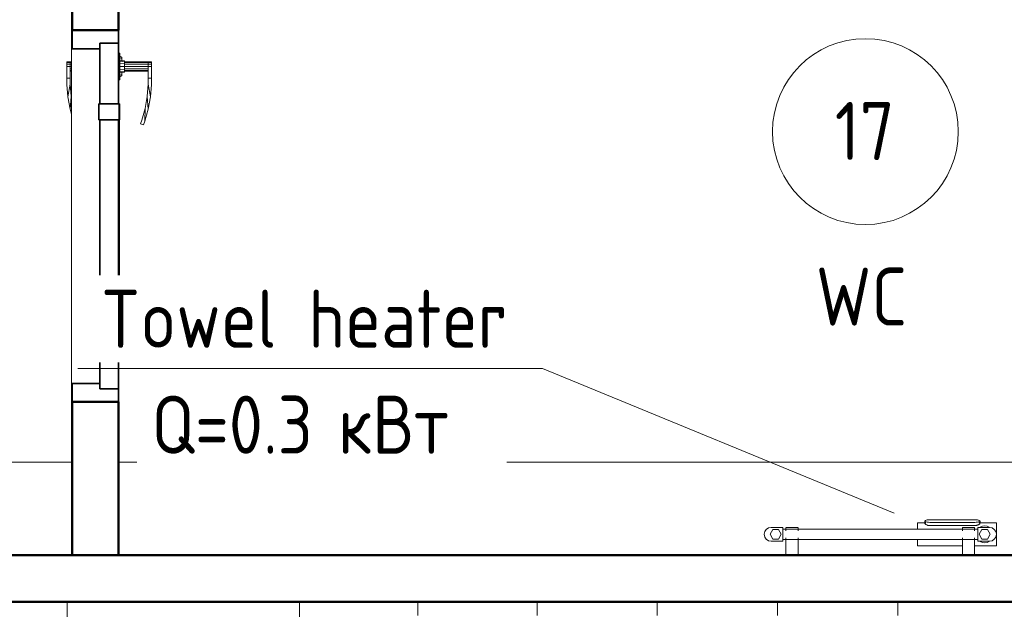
# Model space of a CAD drawing. Header units: millimetres. Extents: x -125 to 26481, y 4748 to 39818.
# Tile 82 of 104: x 21479 to 23599, y 33651 to 34920. Entities that reach past the tile are written whole.
import ezdxf

# ---------------------------------------------------------------- set-up
doc = ezdxf.new("R2010")
doc.units = ezdxf.units.MM
doc.linetypes.add('ADSK_Скрыто', pattern=[300, 150, -150])
doc.linetypes.add('ADSK_Штриховая_ш3 п1_5', pattern=[225, 150, -75])
for name, color, linetype, lineweight in [('A-AREA-____-IDEN', 2, 'Continuous', 20), ('A-DETL-____-HDLN', 90, 'ADSK_Скрыто', 9), ('A-DETL-____-MBND', 5, 'ADSK_Штриховая_ш3 п1_5', 20), ('A-DOOR-____-MCUT', 31, 'Continuous', 35), ('A-DOOR-____-OTLN', 31, 'Continuous', 20), ('A-GENM-____-MCUT', 13, 'Continuous', 50), ('A-GENM-____-OTLN', 13, 'Continuous', 20), ('A-PART-____-OTLN', 2, 'Continuous', 20), ('A-WALL-____-MCUT', 113, 'Continuous', 50), ('A-WALL-____-OTLN', 113, 'Continuous', 20), ('I-FURN-____-OTLN', 30, 'Continuous', 20), ('M-EQPM-___-IDEN', 50, 'Continuous', 20), ('M-EQPM-____-OTLN', 50, 'Continuous', 20), ('S-BEAM-____-OTLN', 12, 'Continuous', 20)]:
    doc.layers.add(name, color=color, linetype=linetype, lineweight=lineweight)
doc.styles.add('GOST Common_1', font='GOST_Common.ttf', dxfattribs={"width": 0.9, "height": 125})

# ---------------------------------------------------------------- blocks, each defined once
blk = doc.blocks.new('Прямая форма - V line-609742-В_Этаж 02_Отопление')
at = {"layer": 'A-DETL-____-MBND', "color": 253}
for p, q in [((150, 3120), (150, 6390)), ((150, 950), (150, 3020))]:
    blk.add_line(p, q, dxfattribs=at)
blk = doc.blocks.new('Прямая форма - BMR - 001-609743-В_Этаж 02_Отопление')
blk.add_blockref('Прямая форма - V line-609742-В_Этаж 02_Отопление', (0, 0))
blk = doc.blocks.new('Прямая форма - V line-608997-В_Этаж 02_Отопление')
at = {"layer": 'A-DOOR-____-MCUT', "color": 53}
for p, q in [((-372, 0), (-400, 0)), ((-400, 0), (-400, -100)), ((-372, -40), (-372, 0)), ((-242, 0), (-372, 0)), ((-372, 0), (-372, -40)), ((-207, 2.5), (-242, 2.5)), ((-242, 2.5), (-242, -42.5)), ((-242, -40), (-242, 0)), ((-207, -42.5), (-207, 2.5)), ((207, 0), (-207, 0)), ((-207, 0), (-207, -40)), ((242, 2.5), (207, 2.5)), ((207, 2.5), (207, -42.5)), ((207, -40), (207, 0)), ((242, -42.5), (242, 2.5)), ((372, 0), (242, 0)), ((242, 0), (242, -40)), ((372, -40), (372, 0)), ((400, 0), (372, 0)), ((372, 0), (372, -40)), ((400, -100), (400, 0)), ((-360, -40), (-372, -40)), ((-372, -40), (-242, -40)), ((-360, -100), (-360, -40)), ((-207, -40), (207, -40)), ((242, -40), (372, -40)), ((372, -40), (360, -40)), ((360, -40), (360, -100)), ((-242, -42.5), (-207, -42.5)), ((207, -42.5), (242, -42.5)), ((-400, -100), (-360, -100)), ((360, -100), (400, -100))]:
    blk.add_line(p, q, dxfattribs=at)
at = {"layer": 'A-DOOR-____-OTLN', "color": 253}
for p, q in [((-332, 71), (-330.7, 71)), ((-332, 71), (-332, 64)), ((-332, 64), (-330.7, 64)), ((-332, 64), (-332, 13)), ((-330.7, 64), (-332, 64)), ((-330.7, 71), (-327, 71)), ((-330.7, 71), (-330.7, 64)), ((-330.7, 64), (-327, 64)), ((-330.7, 64), (-330.7, 13)), ((-327, 64), (-330.7, 64)), ((-327, 71), (-322, 71)), ((-327, 71), (-327, 64)), ((-327, 64), (-322, 64)), ((-327, 64), (-327, 13)), ((-322, 64), (-327, 64)), ((-322, 71), (-297, 71)), ((-322, 71), (-322, 64)), ((-322, 64), (-322, 13)), ((-297, 64), (-322, 64)), ((-317, 13), (-317, 64)), ((-313.3, 13), (-313.3, 64)), ((-312, 64), (-312, 13)), ((-297, 71), (-297, 64)), ((-283.6, 71), (-297, 71)), ((-297, 71), (-297, 64)), ((-297, 64), (-283.9, 64)), ((-283.9, 64), (-256.9, 68.7)), ((-257.8, 61.7), (-283.9, 64)), ((-256.9, 68.7), (-283.6, 71)), ((-257.8, 61.7), (-230.5, 64)), ((-230.5, 64), (-256.9, 68.7)), ((-230.5, 64), (-204.6, 57.1)), ((-232, 57.2), (-257.8, 61.7)), ((-206.7, 50.4), (-232, 57.2)), ((-204.6, 57.1), (-232, 57.2)), ((-198.8, 47.5), (-206.7, 50.4)), ((-204.6, 57.1), (-196.5, 54.1)), ((-196.5, 54.1), (-198.8, 47.5)), ((-293.5, 3), (-350.5, 3)), ((-350.5, 3), (-350.5, 1)), ((-344, 3), (-342, 7)), ((-342, 7), (-339.3, 7)), ((-341.1, 3), (-339.3, 7)), ((-339.3, 7), (-334.6, 7)), ((-335, 3), (-334, 13)), ((-334, 13), (-332.4, 13)), ((-333.3, 3), (-332.4, 13)), ((-332.4, 13), (-328, 13)), ((-328.5, 3), (-328, 13)), ((-328, 13), (-322, 13)), ((-322, 13), (-316, 13)), ((-322, 3), (-322, 13)), ((-316, 13), (-311.6, 13)), ((-315.5, 3), (-316, 13)), ((-311.6, 13), (-310, 13)), ((-311.6, 13), (-310.7, 3)), ((-310, 13), (-309, 3)), ((-309.4, 7), (-304.7, 7)), ((-304.7, 7), (-302, 7)), ((-304.7, 7), (-302.9, 3)), ((-302, 7), (-300, 3)), ((-293.5, 1), (-293.5, 3)), ((-207, 2.5), (-203.6, 2.5)), ((-203.6, 2.5), (-200.3, 2.5)), ((-203.6, 2.5), (-203.6, 1)), ((-200.3, 2.5), (-197, 2.5)), ((-200.3, 2.5), (-200.3, 1)), ((-197, 2.5), (-193.9, 2.5)), ((-197, 2.5), (-197, 1)), ((-193.9, 2.5), (-190.9, 2.5)), ((-193.9, 2.5), (-193.9, 1)), ((-190.9, 2.5), (-188, 2.5)), ((-190.9, 2.5), (-190.9, 1)), ((-188, 2.5), (-185.3, 2.5)), ((-188, 2.5), (-188, 1)), ((-185.3, 2.5), (-182.7, 2.5)), ((-185.3, 2.5), (-185.3, 1)), ((-182.7, 2.5), (-180.3, 2.5)), ((-182.7, 2.5), (-182.7, 1)), ((-180.3, 2.5), (-177.9, 2.5)), ((-180.3, 2.5), (-180.3, 1)), ((-177.9, 2.5), (-175.8, 2.5)), ((-177.9, 2.5), (-177.9, 1)), ((-175.8, 2.5), (-173.8, 2.5)), ((-175.8, 2.5), (-175.8, 1)), ((-173.8, 2.5), (-172, 2.5)), ((-173.8, 2.5), (-173.8, 1)), ((-172, 2.5), (0, 2.5)), ((-172, 2.5), (-172, 1)), ((0, 2.5), (172, 2.5)), ((172, 2.5), (173.8, 2.5)), ((172, 2.5), (172, 1)), ((173.8, 2.5), (175.8, 2.5)), ((173.8, 2.5), (173.8, 1)), ((175.8, 2.5), (177.9, 2.5)), ((175.8, 2.5), (175.8, 1)), ((177.9, 2.5), (180.3, 2.5)), ((177.9, 2.5), (177.9, 1)), ((180.3, 2.5), (182.7, 2.5)), ((180.3, 2.5), (180.3, 1)), ((182.7, 2.5), (185.3, 2.5)), ((182.7, 2.5), (182.7, 1)), ((185.3, 2.5), (188, 2.5)), ((185.3, 2.5), (185.3, 1)), ((188, 2.5), (190.9, 2.5)), ((188, 2.5), (188, 1)), ((190.9, 2.5), (193.9, 2.5)), ((190.9, 2.5), (190.9, 1)), ((193.9, 2.5), (197, 2.5)), ((193.9, 2.5), (193.9, 1)), ((197, 2.5), (200.3, 2.5)), ((197, 2.5), (197, 1)), ((200.3, 2.5), (203.6, 2.5)), ((200.3, 2.5), (200.3, 1)), ((203.6, 2.5), (207, 2.5)), ((203.6, 2.5), (203.6, 1)), ((-332, -101), (-332, -104)), ((-330.7, -104), (-332, -104)), ((-332, -104), (-330.7, -104)), ((-332, -104), (-332, -111)), ((-330.7, -101), (-330.7, -104)), ((-327, -104), (-330.7, -104)), ((-330.7, -104), (-327, -104)), ((-330.7, -104), (-330.7, -111)), ((-327, -101), (-327, -104)), ((-327, -104), (-322, -104)), ((-327, -104), (-322, -104)), ((-327, -104), (-327, -111)), ((-322, -101), (-322, -104)), ((-322, -104), (-297, -104)), ((-322, -104), (-322, -111)), ((-317, -104), (-317, -101)), ((-313.3, -104), (-313.3, -101)), ((-312, -101), (-312, -104)), ((-283.9, -104), (-297, -104)), ((-297, -104), (-297, -111)), ((-297, -104), (-297, -111)), ((-257.8, -101.7), (-283.9, -104)), ((-256.9, -108.7), (-283.9, -104)), ((-257.8, -101.7), (-253.7, -101)), ((-230.5, -104), (-257.8, -101.7)), ((-230.5, -104), (-256.9, -108.7)), ((-219.3, -101), (-230.5, -104)), ((-330.7, -111), (-332, -111)), ((-327, -111), (-330.7, -111)), ((-322, -111), (-327, -111)), ((-297, -111), (-322, -111)), ((-297, -111), (-283.6, -111)), ((-283.6, -111), (-256.9, -108.7))]:
    blk.add_line(p, q, dxfattribs=at)
blk = doc.blocks.new('Прямая форма - კარ1-610613-В_Этаж 02_Отопление')
blk.add_blockref('Прямая форма - V line-608997-В_Этаж 02_Отопление', (400, 100))
blk = doc.blocks.new('Прямая форма - V line-610735-В_Этаж 02_Отопление')
at = {"layer": 'A-WALL-____-MCUT', "color": 9}
for p, q in [((330, 0), (0, 0)), ((0, 0), (0, -100)), ((330, -100), (330, 0)), ((1930, 0), (1130, 0)), ((1130, 0), (1130, -100)), ((1930, -100), (1930, 0)), ((0, -100), (330, -100)), ((1130, -100), (1930, -100))]:
    blk.add_line(p, q, dxfattribs=at)
blk = doc.blocks.new('Прямая форма - SW - 014-610736-В_Этаж 02_Отопление')
blk.add_blockref('Прямая форма - V line-610735-В_Этаж 02_Отопление', (0, 0))
blk = doc.blocks.new('Family - კარ1-610738-В_Этаж 02_Отопление')
at = {"layer": 'A-GENM-____-MCUT', "lineweight": 9}
for p, q in [((400, 1), (-400, 1)), ((-400, 1), (-400, -101)), ((400, -101), (400, 1)), ((-400, -101), (400, -101))]:
    blk.add_line(p, q, dxfattribs=at)
blk = doc.blocks.new('Прямая форма - V line-610911-В_Этаж 02_Отопление')
at = {"layer": 'I-FURN-____-OTLN', "color": 253}
for p, q in [((-645.4, -30), (-645.4, 0)), ((-645.4, -30), (-645.4, 0)), ((-388.3, -30), (-388.3, 0)), ((-388.3, -30), (-388.3, 0)), ((-129.6, -30), (-129.6, 0)), ((-129.6, -30), (-129.6, 0)), ((129.6, -30), (129.6, 0)), ((129.6, -30), (129.6, 0)), ((388.3, -30), (388.3, 0)), ((388.3, -30), (388.3, 0)), ((-1400, 0), (-1400, -300)), ((-900, 0), (-900, -300))]:
    blk.add_line(p, q, dxfattribs=at)
blk = doc.blocks.new('Прямая форма - FU - 059-610912-В_Этаж 02_Отопление')
blk.add_blockref('Прямая форма - V line-610911-В_Этаж 02_Отопление', (0, 0))
blk = doc.blocks.new('Прямая форма - V line-611799-В_Этаж 02_Отопление')
at = {"layer": 'A-WALL-____-MCUT', "color": 9}
for p, q in [((3603, 0), (1229.1, 0)), ((1229.1, -100), (4400, -100))]:
    blk.add_line(p, q, dxfattribs=at)
blk = doc.blocks.new('Прямая форма - SW - 014-611800-В_Этаж 02_Отопление')
blk.add_blockref('Прямая форма - V line-611799-В_Этаж 02_Отопление', (0, 0))
blk = doc.blocks.new('Прямая форма - Timber - Floor-611842-В_Этаж 02_Отопление')
at = {"layer": 'A-DETL-____-MBND', "color": 253}
for p, q in [((200, -5020), (3470, -5020)), ((3570, -5020), (5640, -5020))]:
    blk.add_line(p, q, dxfattribs=at)
blk = doc.blocks.new('Прямая форма - SLA - 009-611843-В_Этаж 02_Отопление')
blk.add_blockref('Прямая форма - Timber - Floor-611842-В_Этаж 02_Отопление', (0, 0))
blk = doc.blocks.new('Family - Timber - Floor-611851-В_Этаж 02_Отопление')
at = {"layer": 'A-DETL-____-MBND', "color": 253}
for p, q in [((200, -5020), (3470, -5020)), ((3570, -5020), (5640, -5020))]:
    blk.add_line(p, q, dxfattribs=at)
blk = doc.blocks.new('V line_ifc_RVT-1-В_Этаж 02_Отопление')
at = {"layer": 'A-DOOR-____-OTLN', "color": 253, "lineweight": 20, "rotation": 270}
blk.add_blockref('Прямая форма - კარ1-610613-В_Этаж 02_Отопление', (37333.2, 34897.6), dxfattribs=at)
at = {"layer": 'A-GENM-____-OTLN', "color": 253, "lineweight": 20}
blk.add_blockref('Прямая форма - SLA - 009-611843-В_Этаж 02_Отопление', (33863.2, 38987.6), dxfattribs=at)
at = {"layer": 'A-GENM-____-OTLN', "color": 253, "lineweight": 20, "rotation": 90}
blk.add_blockref('Family - კარ1-610738-В_Этаж 02_Отопление', (37333.2, 34497.6), dxfattribs=at)
at = {"layer": 'A-PART-____-OTLN', "color": 253, "lineweight": 20}
blk.add_blockref('Family - Timber - Floor-611851-В_Этаж 02_Отопление', (33863.2, 38987.6), dxfattribs=at)
at = {"layer": 'A-WALL-____-OTLN', "color": 253, "lineweight": 20, "rotation": 90}
blk.add_blockref('Прямая форма - SW - 014-610736-В_Этаж 02_Отопление', (37333.2, 33767.6), dxfattribs=at)
at = {"layer": 'A-WALL-____-OTLN', "color": 253, "lineweight": 20}
blk.add_blockref('Прямая форма - SW - 014-611800-В_Этаж 02_Отопление', (35903.2, 33767.6), dxfattribs=at)
at = {"layer": 'I-FURN-____-OTLN', "color": 253, "lineweight": 20}
blk.add_blockref('Прямая форма - FU - 059-610912-В_Этаж 02_Отопление', (38722.9, 33667.6), dxfattribs=at)
at = {"layer": 'S-BEAM-____-OTLN', "color": 253, "lineweight": 20, "rotation": 90}
blk.add_blockref('Прямая форма - BMR - 001-609743-В_Этаж 02_Отопление', (40453.2, 33817.6), dxfattribs=at)
blk = doc.blocks.new('THERMEX_Электрический_полотенцесушитель_Menta - THERMEX_MENTA-1730013-В_Этаж 02_Отопление')
at = {"layer": 'A-DETL-____-HDLN'}
for p, q in [((-202.9, 15), (-202.9, 15)), ((-202.9, 15), (-202.9, 15)), ((-177.1, 15), (-177.1, 15)), ((-177.1, 15), (-177.1, 15)), ((177.1, 15), (177.1, 15)), ((177.1, 15), (177.1, 15)), ((202.9, 15), (202.9, 15)), ((202.9, 15), (202.9, 15)), ((-202.9, -45), (-202.9, -45)), ((-202.9, -45), (-202.9, -45)), ((-177.1, -45), (-177.1, -45)), ((-177.1, -45), (-177.1, -45)), ((177.1, -45), (177.1, -45)), ((177.1, -45), (177.1, -45)), ((202.9, -45), (202.9, -45)), ((202.9, -45), (202.9, -45))]:
    blk.add_line(p, q, dxfattribs=at)
at = {"layer": 'M-EQPM-____-OTLN'}
for p, q in [((97.9, 25), (80, 25)), ((80, 25), (80, 11.1)), ((95.8, 28.6), (95.8, 24.1)), ((203.8, 31.4), (106.8, 31.4)), ((106.8, 25.7), (203.8, 25.7)), ((250, 25), (212.6, 25)), ((214.8, 24.1), (214.8, 28.6)), ((250, -25), (250, 25)), ((-231, 10.4), (-237, 0)), ((-237, 0), (-231, -10.4)), ((-210, 15), (-235, 15)), ((-219, 10.4), (-231, 10.4)), ((-213, 0), (-219, 10.4)), ((-219, -10.4), (-213, 0)), ((-210, -15), (-210, 15)), ((210, 11), (-210, 11)), ((-203, 15), (-203, 7.7)), ((-203, 15), (-203, 11)), ((-202.9, 15), (-202.9, 15)), ((-177.1, 15), (-177.1, 15)), ((-177, 7.8), (-177, 15)), ((-177, 11), (-177, 15)), ((203.8, 18.8), (106.8, 18.8)), ((177, 15), (177, 7.8)), ((177, 15), (177, 11)), ((177.1, 15), (177.1, 15)), ((202.9, 15), (202.9, 15)), ((203, 7.8), (203, 15)), ((203, 11), (203, 15)), ((235, 15), (210, 15)), ((210, 15), (210, -15)), ((219, 10.4), (213, 0)), ((213, 0), (219, -10.4)), ((231, 10.4), (219, 10.4)), ((237, 0), (231, 10.4)), ((231, -10.4), (237, 0)), ((-235, -15), (-210, -15)), ((-231, -10.4), (-219, -10.4)), ((-210, -11), (210, -11)), ((-203, -7.8), (-203, -45)), ((-203, -11), (-203, -45)), ((-177, -45), (-177, -7.8)), ((-177, -45), (-177, -11)), ((80, -11), (80, -25)), ((177, -7.8), (177, -45)), ((177, -11), (177, -45)), ((203, -45), (203, -7.7)), ((203, -45), (203, -11)), ((210, -15), (235, -15)), ((219, -10.4), (231, -10.4)), ((80, -25), (177.1, -25)), ((202.9, -25), (250, -25)), ((-202.9, -45), (-202.9, -45)), ((-177.1, -45), (-177.1, -45)), ((177.1, -45), (177.1, -45)), ((202.9, -45), (202.9, -45))]:
    blk.add_line(p, q, dxfattribs=at)
at = {"layer": 'M-EQPM-____-OTLN', "flags": 128}
for points in [[(-202.9, 15), (-202.4, 15), (-201.3, 15), (-199.7, 15), (-197.6, 15), (-195.3, 15), (-192.7, 15), (-190, 15)], [(-190, 15), (-187.3, 15), (-184.7, 15), (-182.4, 15), (-180.3, 15), (-178.7, 15), (-177.6, 15), (-177.1, 15)], [(177.1, 15), (177.6, 15), (178.7, 15), (180.3, 15), (182.4, 15), (184.7, 15), (187.3, 15), (190, 15)], [(190, 15), (192.7, 15), (195.3, 15), (197.6, 15), (199.7, 15), (201.3, 15), (202.4, 15), (202.9, 15)], [(-190, -45), (-192.7, -45), (-195.3, -45), (-197.6, -45), (-199.7, -45), (-201.3, -45), (-202.4, -45), (-202.9, -45)], [(-177.1, -45), (-177.6, -45), (-178.7, -45), (-180.3, -45), (-182.4, -45), (-184.7, -45), (-187.3, -45), (-190, -45)], [(190, -45), (187.3, -45), (184.7, -45), (182.4, -45), (180.3, -45), (178.7, -45), (177.6, -45), (177.1, -45)], [(202.9, -45), (202.4, -45), (201.3, -45), (199.7, -45), (197.6, -45), (195.3, -45), (192.7, -45), (190, -45)]]:
    blk.add_lwpolyline(points, dxfattribs=at)
at = {"layer": 'M-EQPM-____-OTLN'}
for centre, radius, start, end in [((-235, 0), 15, 90, 270), ((225, 0), 18, 56.9143, 123.0857), ((235, 0), 15, 270, 90), ((225, 0), 18, 236.9143, 303.0857)]:
    blk.add_arc(centre, radius, start, end, dxfattribs=at)
for centre, start_param, end_param in [((106.8, 28.6), 4.712389, 7.853982), ((203.8, 28.6), 1.570796, 4.712389)]:
    blk.add_ellipse(centre, major_axis=(-11, 0), ratio=0.258819, start_param=start_param, end_param=end_param, dxfattribs=at)
for points, knots in [([(106.8, 18.8), (105.8, 18.8), (104, 18.9), (101.5, 19.6), (99.3, 20.6), (97.4, 21.9), (96.3, 22.9), (95.9, 23.6), (95.8, 23.8), (95.8, 23.8)], [0, 0, 0, 0, 0.1111111, 0.2222222, 0.3333333, 0.4444444, 0.5833333, 0.6527778, 0.6666667, 0.6666667, 0.6666667, 0.6666667]), ([(214.7, 23.8), (214.6, 23.5), (214.2, 22.8), (212.6, 21.5), (210.6, 20.3), (208.7, 19.6), (206.6, 19), (204.9, 18.8), (203.8, 18.8)], [0.3333333, 0.3333333, 0.3333333, 0.3333333, 0.4444444, 0.5833333, 0.7222222, 0.7916667, 0.8611111, 1, 1, 1, 1])]:
    blk.add_open_spline(points, degree=3, knots=knots, dxfattribs=at)
blk = doc.blocks.new('ADSK_M_Помещения - Номер Имя-152985-В_Этаж 02_Отопление')
at = {"layer": 'A-AREA-____-IDEN'}
blk.add_circle((0, 0), 4, dxfattribs=at)
blk = doc.blocks.new('ADSK_M_Оборудование_Отопительный прибор - ADSK_Марка _ ADSK_Тепловая мощность_20-1635446-В_Этаж 02_Отопление')
at = {"layer": 'M-EQPM-___-IDEN'}
blk.add_line((-10, 0), (10, 0), dxfattribs=at)

msp = doc.modelspace()

# ---------------------------------------------------------------- linework, layer by layer
at = {"layer": 'M-EQPM-___-IDEN'}
msp.add_line((23361.9, 33858), (22604.3, 34169.5), dxfattribs=at)

# ---------------------------------------------------------------- block references
at = {"lineweight": 9}
msp.add_blockref('V line_ifc_RVT-1-В_Этаж 02_Отопление', (-15741.7, 0), dxfattribs=at)
at = {"layer": 'A-AREA-____-IDEN', "xscale": 49.99999999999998, "yscale": 49.99999999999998, "zscale": 49.99999999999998}
msp.add_blockref('ADSK_M_Помещения - Номер Имя-152985-В_Этаж 02_Отопление', (23299.8, 34679.5), dxfattribs=at)
at = {"layer": 'A-DETL-____-HDLN'}
msp.add_blockref('THERMEX_Электрический_полотенцесушитель_Menta - THERMEX_MENTA-1730013-В_Этаж 02_Отопление', (23331.8, 33812.6), dxfattribs=at)
at = {"layer": 'M-EQPM-___-IDEN', "xscale": 49.99999999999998, "yscale": 49.99999999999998, "zscale": 49.99999999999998}
msp.add_blockref('ADSK_M_Оборудование_Отопительный прибор - ADSK_Марка _ ADSK_Тепловая мощность_20-1635446-В_Этаж 02_Отопление', (22104.3, 34169.5), dxfattribs=at)

# ---------------------------------------------------------------- texts
at = {"layer": 'A-AREA-____-IDEN', "lineweight": 9, "char_height": 125, "attachment_point": 1, "style": 'GOST Common_1'}
for s, insert, width in [('17', (23233.9, 34743.3), 165.949), ('WC', (23193, 34386.9), 248.924)]:
    msp.add_mtext(s, dxfattribs=dict(at, insert=insert, width=width))

# ---------------------------------------------------------------- next in the draw order: texts
at = {"layer": 'M-EQPM-___-IDEN', "lineweight": 9, "char_height": 125, "attachment_point": 1, "style": 'GOST Common_1', "bg_fill": 3, "box_fill_scale": 1.25, "bg_fill_color": 256, "bg_fill_true_color": 13158600, "bg_fill_transparency": 0}
for s, insert, width in [('Towel heater', (21653.8, 34339.1), 1082.278), ('Q=0.3 ', (21762.5, 34111.2), 487.025)]:
    msp.add_mtext(s, dxfattribs=dict(at, insert=insert, width=width))

# ---------------------------------------------------------------- next in the draw order: texts
at = {"layer": 'M-EQPM-___-IDEN', "lineweight": 9, "insert": (22164.4, 34111.2), "char_height": 125, "width": 331.899, "attachment_point": 1, "style": 'GOST Common_1', "bg_fill": 3, "box_fill_scale": 1.25, "bg_fill_color": 256, "bg_fill_true_color": 13158600, "bg_fill_transparency": 0}
msp.add_mtext('кВт', dxfattribs=at)

doc.saveas('drawing.dxf')
